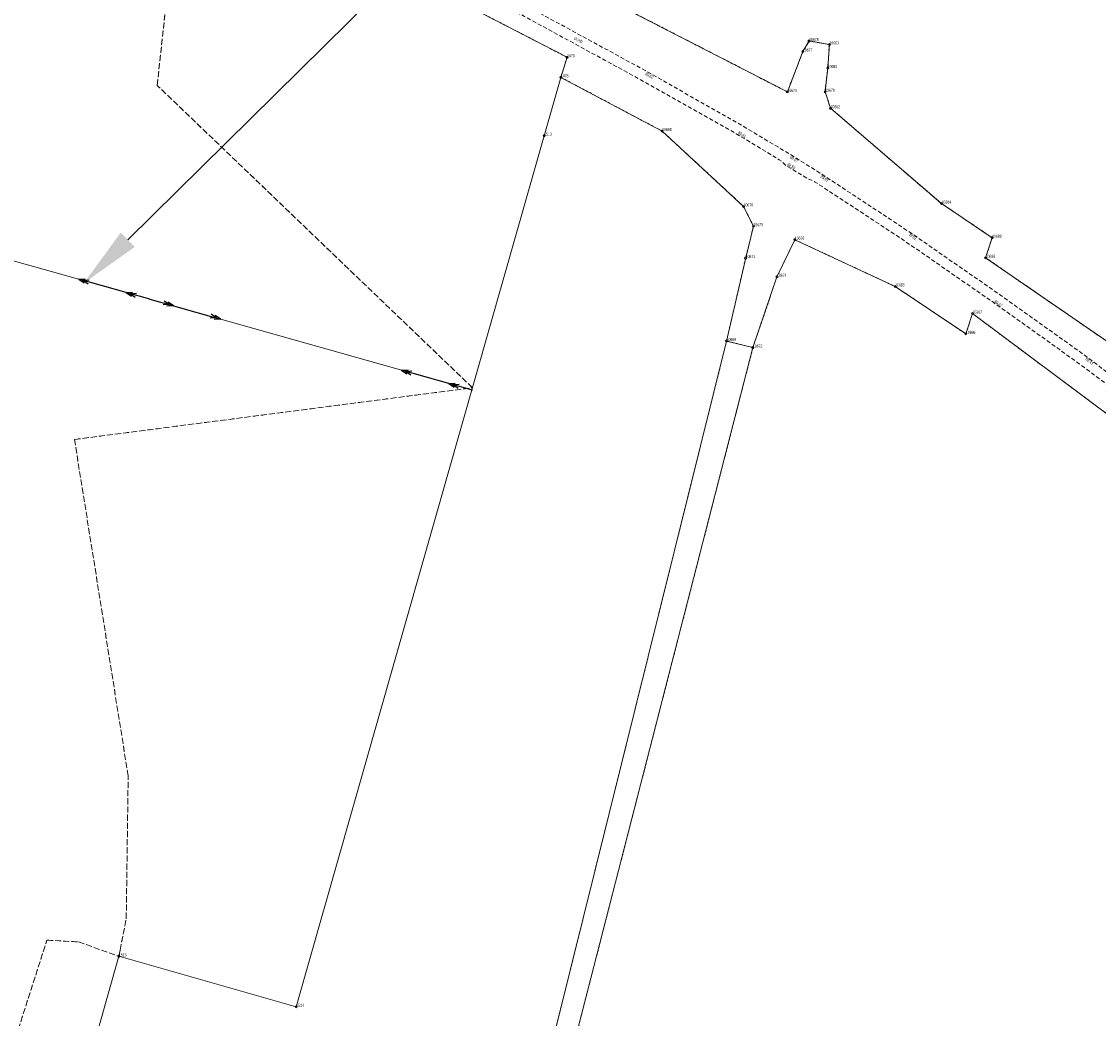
# Model space of a CAD drawing. Header units: metres. Extents: x 6524698 to 6533081, y 5883213 to 5896811.
# Tile 120 of 167: x 6527043 to 6527306, y 5894030 to 5894274. Entities that reach past the tile are written whole.
import ezdxf
from ezdxf import colors
from ezdxf.entities.mleader import LeaderData, LeaderLine
from ezdxf.math import Vec2, Vec3

# ---------------------------------------------------------------- set-up
doc = ezdxf.new("R2010")
doc.units = ezdxf.units.M
doc.header["$MEASUREMENT"] = 0
for name, pattern in [('mapa zasadnicza$0$1.0_0.5', [1.5, 1, -0.5]), ('mapa zasadnicza$0$219-500', [0]), ('mapa zasadnicza$0$egkk-500', [2, 1.5, -0.5]), ('mapa zasadnicza$0$egug-500', [1, 0.5, -0.5]), ('mapa zasadnicza$0$suep_sn_500', [0])]:
    doc.linetypes.add(name, pattern=pattern)
doc.layers.get('0').update_dxf_attribs({"lineweight": 0})
for name, color, linetype in [('mapa zasadnicza$0$202-punkt graniczny', 7, 'Continuous'), ('mapa zasadnicza$0$202-punkt graniczny-Atr103', 7, 'Continuous'), ('mapa zasadnicza$0$217-kontur klasyfikacyjny', 7, 'Continuous'), ('mapa zasadnicza$0$218-kontur użytku gruntowego', 7, 'Continuous'), ('mapa zasadnicza$0$219-działka ewidencyjna', 7, 'Continuous'), ('mapa zasadnicza$0$chodnik', 7, 'Continuous'), ('mapa zasadnicza$0$chodnik-Atr17', 7, 'Continuous'), ('mapa zasadnicza$0$pikieta sztuczna', 7, 'Continuous'), ('mapa zasadnicza$0$pikieta sztuczna-Atr2', 7, 'Continuous'), ('mapa zasadnicza$0$przewód elektroenergetyczny średniego napięcia', 7, 'Continuous')]:
    doc.layers.add(name, color=color, linetype=linetype)
doc.styles.add('mapa zasadnicza$0$STANDARD', font='Working1250', dxfattribs={"width": 0.75})
doc.styles.get("Standard").update_dxf_attribs({"font": 'arial.ttf'})

# ---------------------------------------------------------------- blocks, each defined once
blk = doc.blocks.new('mapa zasadnicza$0$202')
at = {"color": 0, "linetype": 'Continuous', "lineweight": 0}
blk.add_circle((0, 0), 0.25, dxfattribs=at)
blk = doc.blocks.new('mapa zasadnicza$0$PW01')
at = {"linetype": 'Continuous', "lineweight": 13}
h = blk.add_hatch(color=0, dxfattribs=at)
edge = h.paths.add_edge_path()
edge.add_arc((0, 0), 0.045, 0, 360)
blk = doc.blocks.new('mapa zasadnicza$0$SUEP2')
at = {"color": 0, "linetype": 'Continuous'}
for p, q in [((0, 0), (6.027, 0)), ((5.027, 0), (3.527, 0.5)), ((5.027, 0), (3.527, -0.5)), ((6.027, 0), (4.527, 0.5)), ((6.027, 0), (4.527, -0.5)), ((6.027, 0), (18.027, 0)), ((17.027, 0), (15.527, 0.5)), ((17.027, 0), (15.527, -0.5)), ((18.027, 0), (16.527, 0.5)), ((18.027, 0), (16.527, -0.5))]:
    blk.add_line(p, q, dxfattribs=at)

msp = doc.modelspace()

# ---------------------------------------------------------------- linework, layer by layer
at = {"layer": 'mapa zasadnicza$0$217-kontur klasyfikacyjny', "color": 92, "linetype": 'mapa zasadnicza$0$egkk-500', "lineweight": 18, "flags": 128}
for points in [[(6527075.82, 5894258.02), (6527081.5, 5894309.97)], [(6527179.83, 5894282.32), (6527230.14, 5894256.42)], [(6527233.94, 5894266.3), (6527235.45, 5894268.89)], [(6527235.45, 5894268.89), (6527240.44, 5894268.04)], [(6527230.14, 5894256.42), (6527233.94, 5894266.3)], [(6527240.44, 5894268.04), (6527240.03, 5894262.28)], [(6527240.03, 5894262.28), (6527239.39, 5894256.43)], [(6527153.02, 5894183.98), (6527075.82, 5894258.02)], [(6527239.39, 5894256.43), (6527240.71, 5894252.41)], [(6527240.71, 5894252.41), (6527267.89, 5894229.08)], [(6527267.89, 5894229.08), (6527280.29, 5894220.72)], [(6527280.29, 5894220.72), (6527278.7, 5894215.79)], [(6527278.7, 5894215.79), (6527308.11, 5894195.54)], [(6527055.56, 5894171.32), (6527153.02, 5894183.98)], [(6527068.71, 5894088.92), (6527055.56, 5894171.32)], [(6527068.23, 5894053.98), (6527068.71, 5894088.92)], [(6527066.73, 5894046.26), (6527068.23, 5894053.98)], [(6527025.32, 5893975.42), (6527048.8, 5894048.72)], [(6527048.8, 5894048.72), (6527056.53, 5894048.31)], [(6527056.53, 5894048.31), (6527066.44, 5894044.77)], [(6527066.44, 5894044.77), (6527066.73, 5894046.26)]]:
    msp.add_lwpolyline(points, dxfattribs=at)
at = {"layer": 'mapa zasadnicza$0$218-kontur użytku gruntowego', "color": 3, "linetype": 'mapa zasadnicza$0$egug-500', "lineweight": 18, "flags": 128}
for points in [[(6527075.82, 5894258.02), (6527081.5, 5894309.97)], [(6527179.83, 5894282.32), (6527230.14, 5894256.42)], [(6527146.3, 5894280.39), (6527176.18, 5894264.9)], [(6527233.94, 5894266.3), (6527235.45, 5894268.89)], [(6527235.45, 5894268.89), (6527240.44, 5894268.04)], [(6527230.14, 5894256.42), (6527233.94, 5894266.3)], [(6527240.44, 5894268.04), (6527240.03, 5894262.28)], [(6527176.18, 5894264.9), (6527174.66, 5894259.99)], [(6527240.03, 5894262.28), (6527239.39, 5894256.43)], [(6527153.02, 5894183.98), (6527075.82, 5894258.02)], [(6527174.66, 5894259.99), (6527199.46, 5894246.84)], [(6527239.39, 5894256.43), (6527240.71, 5894252.41)], [(6527240.71, 5894252.41), (6527267.89, 5894229.08)], [(6527199.46, 5894246.84), (6527219.42, 5894228.37)], [(6527267.89, 5894229.08), (6527280.29, 5894220.72)], [(6527219.42, 5894228.37), (6527221.83, 5894223.54)], [(6527221.83, 5894223.54), (6527219.93, 5894215.76)], [(6527227.6, 5894211.14), (6527231.96, 5894220.23)], [(6527231.96, 5894220.23), (6527256.54, 5894208.78)], [(6527280.29, 5894220.72), (6527278.7, 5894215.79)], [(6527219.93, 5894215.76), (6527215.25, 5894195.43)], [(6527278.7, 5894215.79), (6527308.11, 5894195.54)], [(6527221.7, 5894193.8), (6527227.6, 5894211.14)], [(6527256.54, 5894208.78), (6527273.86, 5894197.17)], [(6527273.86, 5894197.17), (6527275.48, 5894202.14)], [(6527275.48, 5894202.14), (6527323.87, 5894166.03)], [(6527215.25, 5894195.43), (6527206.54, 5894160.38)], [(6527221.7, 5894193.8), (6527215.25, 5894195.43)], [(6527188.44, 5894064.38), (6527221.7, 5894193.8)], [(6527055.56, 5894171.32), (6527153.02, 5894183.98)], [(6527068.71, 5894088.92), (6527055.56, 5894171.32)], [(6527206.54, 5894160.38), (6527168.18, 5894006.02)], [(6527068.23, 5894053.98), (6527068.71, 5894088.92)], [(6527168.96, 5893988.59), (6527188.44, 5894064.38)], [(6527066.73, 5894046.26), (6527068.23, 5894053.98)], [(6527025.32, 5893975.42), (6527048.8, 5894048.72)], [(6527048.8, 5894048.72), (6527056.53, 5894048.31)], [(6527056.53, 5894048.31), (6527066.44, 5894044.77)], [(6527066.44, 5894044.77), (6527066.73, 5894046.26)]]:
    msp.add_lwpolyline(points, dxfattribs=at)
at = {"layer": 'mapa zasadnicza$0$219-działka ewidencyjna', "color": 7, "linetype": 'mapa zasadnicza$0$219-500', "lineweight": 18, "flags": 128}
for points in [[(6527179.83, 5894282.32), (6527230.14, 5894256.42)], [(6527176.18, 5894264.9), (6527146.3, 5894280.39)], [(6527233.94, 5894266.3), (6527235.45, 5894268.89)], [(6527235.45, 5894268.89), (6527240.44, 5894268.04)], [(6527230.14, 5894256.42), (6527233.94, 5894266.3)], [(6527240.03, 5894262.28), (6527240.44, 5894268.04)], [(6527174.66, 5894259.99), (6527176.18, 5894264.9)], [(6527239.39, 5894256.43), (6527240.03, 5894262.28)], [(6527174.66, 5894259.99), (6527170.59, 5894245.7)], [(6527174.66, 5894259.99), (6527199.46, 5894246.84)], [(6527239.39, 5894256.43), (6527240.71, 5894252.41)], [(6527240.71, 5894252.41), (6527267.89, 5894229.08)], [(6527170.59, 5894245.7), (6527109.86, 5894032.39)], [(6527199.46, 5894246.84), (6527219.42, 5894228.37)], [(6527267.89, 5894229.08), (6527280.29, 5894220.72)], [(6527219.42, 5894228.37), (6527221.83, 5894223.54)], [(6527219.93, 5894215.76), (6527221.83, 5894223.54)], [(6527227.6, 5894211.14), (6527231.96, 5894220.23)], [(6527231.96, 5894220.23), (6527256.54, 5894208.78)], [(6527278.7, 5894215.79), (6527280.29, 5894220.72)], [(6527215.25, 5894195.43), (6527219.93, 5894215.76)], [(6527278.7, 5894215.79), (6527308.11, 5894195.54)], [(6527221.7, 5894193.8), (6527227.6, 5894211.14)], [(6527256.54, 5894208.78), (6527273.86, 5894197.17)], [(6527273.86, 5894197.17), (6527275.48, 5894202.14)], [(6527275.48, 5894202.14), (6527323.87, 5894166.03)], [(6527164.14, 5893989.75), (6527215.25, 5894195.43)], [(6527215.25, 5894195.43), (6527221.7, 5894193.8)], [(6527168.96, 5893988.59), (6527221.7, 5894193.8)], [(6527045.35, 5893970.11), (6527066.44, 5894044.77)], [(6527109.86, 5894032.39), (6527066.44, 5894044.77)]]:
    msp.add_lwpolyline(points, dxfattribs=at)
at = {"layer": 'mapa zasadnicza$0$chodnik', "color": 7, "linetype": 'mapa zasadnicza$0$1.0_0.5', "lineweight": 18, "flags": 128}
msp.add_lwpolyline([(6526818.12, 5894413.97), (6526844.55, 5894404.43), (6526884.78, 5894389.96), (6526924.85, 5894374.77), (6526966.21, 5894360.07), (6526998.48, 5894348.67), (6527019.58, 5894341.16), (6527044.6, 5894331.62), (6527073.97, 5894320.04), (6527094.36, 5894311.88), (6527117.47, 5894301.86), (6527142.84, 5894289.73), (6527167.62, 5894276.72), (6527195.33, 5894261.65), (6527219.01, 5894248.2), (6527230.7, 5894241.2), (6527238.27, 5894236.48), (6527259.86, 5894222.24), (6527282.04, 5894206.87), (6527303.2, 5894191.74), (6527321.93, 5894177.62), (6527342.75, 5894160.27), (6527362.82, 5894142.83), (6527382.06, 5894125.49), (6527398.41, 5894110.19), (6527432.03, 5894076.92), (6527462.75, 5894046.12), (6527495.53, 5894012.67), (6527509.48, 5893998.69), (6527529.08, 5893979.02), (6527560.24, 5893947.95), (6527558.94, 5893945.78), (6527527.19, 5893977.48), (6527493.45, 5894011.3), (6527460.92, 5894044.58), (6527430.76, 5894074.78), (6527396.47, 5894108.66), (6527380.26, 5894123.85), (6527360.93, 5894141.23), (6527340.72, 5894158.77), (6527325.07, 5894171.95), (6527324.24, 5894172.53), (6527323.43, 5894172.86), (6527319.04, 5894176.32), (6527318.42, 5894177.1), (6527317.73, 5894177.74), (6527301.61, 5894189.88), (6527280.53, 5894204.93), (6527258.26, 5894220.36), (6527236.97, 5894234.34), (6527236.06, 5894234.82), (6527235.31, 5894235.05), (6527229.66, 5894238.5), (6527228.93, 5894239.31), (6527228.16, 5894239.82), (6527217.64, 5894246.17), (6527193.23, 5894259.95), (6527165.73, 5894274.91), (6527141.2, 5894287.8), (6527116.15, 5894299.79), (6527093.41, 5894309.6), (6527072.41, 5894318.02), (6527043.08, 5894329.59), (6527018.43, 5894338.98), (6526997.53, 5894346.39), (6526973.03, 5894355.04), (6526965.43, 5894357.73), (6526924.29, 5894372.35), (6526883.67, 5894387.72), (6526843.29, 5894402.29), (6526814.22, 5894412.78)], close=True, dxfattribs=at)
at = {"layer": 'mapa zasadnicza$0$przewód elektroenergetyczny średniego napięcia', "color": 1, "linetype": 'mapa zasadnicza$0$suep_sn_500', "lineweight": 18, "flags": 128}
for points in [[(6526991.05, 5894228.97), (6527073.98, 5894205.7)], [(6527073.98, 5894205.7), (6527153.02, 5894183.4)], [(6527153.02, 5894183.4), (6527073.98, 5894205.7)]]:
    msp.add_lwpolyline(points, dxfattribs=at)

# ---------------------------------------------------------------- block references
at = {"layer": 'mapa zasadnicza$0$202-punkt graniczny', "color": 7, "linetype": 'Continuous', "lineweight": 18}
for p in [(6527235.45, 5894268.89), (6527233.94, 5894266.3), (6527240.44, 5894268.04), (6527176.18, 5894264.9), (6527240.03, 5894262.28), (6527174.66, 5894259.99), (6527230.14, 5894256.42), (6527239.39, 5894256.43), (6527240.71, 5894252.41), (6527170.59, 5894245.7), (6527199.46, 5894246.84), (6527267.89, 5894229.08), (6527219.42, 5894228.37), (6527221.83, 5894223.54), (6527280.29, 5894220.72), (6527231.96, 5894220.23), (6527219.93, 5894215.76), (6527278.7, 5894215.79), (6527227.6, 5894211.14), (6527256.54, 5894208.78), (6527275.48, 5894202.14), (6527273.86, 5894197.17), (6527215.25, 5894195.43), (6527221.7, 5894193.8), (6527066.44, 5894044.77), (6527109.86, 5894032.39)]:
    msp.add_blockref('mapa zasadnicza$0$202', p, dxfattribs=at)
at = {"layer": 'mapa zasadnicza$0$pikieta sztuczna', "color": 7, "linetype": 'Continuous', "lineweight": 13}
for p in [(6527195.32, 5894261.65), (6527217.64, 5894246.17), (6527230.7, 5894241.2), (6527229.66, 5894238.5), (6527238.27, 5894236.48), (6527259.86, 5894222.24), (6527280.53, 5894204.93), (6527303.2, 5894191.74)]:
    msp.add_blockref('mapa zasadnicza$0$PW01', p, dxfattribs=at)
at = {"layer": 'mapa zasadnicza$0$przewód elektroenergetyczny średniego napięcia', "color": 1, "linetype": 'Continuous', "lineweight": 18}
for p, rotation in [((6527073.98, 5894205.7), 164.326), ((6527073.98, 5894205.7), 344.2440000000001), ((6527153.02, 5894183.4), 164.244)]:
    msp.add_blockref('mapa zasadnicza$0$SUEP2', p, dxfattribs=dict(at, rotation=rotation))

# ---------------------------------------------------------------- texts
at = {"layer": 'mapa zasadnicza$0$202-punkt graniczny-Atr103', "color": 7, "style": 'mapa zasadnicza$0$STANDARD', "width": 0.667}
for s, p in [('10678', (6527235.45, 5894268.89)), ('10681', (6527240.44, 5894268.04)), ('10677', (6527233.94, 5894266.3)), ('1479', (6527176.18, 5894264.9)), ('1478', (6527174.66, 5894259.99)), ('10680', (6527240.03, 5894262.28)), ('10675', (6527230.14, 5894256.42)), ('10679', (6527239.39, 5894256.43)), ('10682', (6527240.71, 5894252.41)), ('10668', (6527199.46, 5894246.84)), ('1513', (6527170.59, 5894245.7)), ('10670', (6527219.42, 5894228.37)), ('10684', (6527267.89, 5894229.08)), ('10673', (6527221.83, 5894223.54)), ('10676', (6527231.96, 5894220.23)), ('10689', (6527280.29, 5894220.72)), ('10671', (6527219.93, 5894215.76)), ('10688', (6527278.7, 5894215.79)), ('10674', (6527227.6, 5894211.14)), ('10683', (6527256.54, 5894208.78)), ('10687', (6527275.48, 5894202.14)), ('10686', (6527273.86, 5894197.17)), ('10669', (6527215.25, 5894195.43)), ('10672', (6527221.7, 5894193.8)), ('1515', (6527066.44, 5894044.77)), ('1514', (6527109.86, 5894032.39))]:
    msp.add_text(s, height=0.75, dxfattribs=at).set_placement(p)
at = {"layer": 'mapa zasadnicza$0$chodnik-Atr17', "color": 7, "style": 'mapa zasadnicza$0$STANDARD', "width": 0.667}
msp.add_text('ch.mb.', height=0.75, rotation=334.108, dxfattribs=at).set_placement((6527177.74, 5894269.34))
at = {"layer": 'mapa zasadnicza$0$pikieta sztuczna-Atr2', "color": 7, "style": 'mapa zasadnicza$0$STANDARD', "width": 0.667}
for s, rotation, p in [('89.82', 329.878, (6527195.27, 5894260.64)), ('89.61', 327.963, (6527217.96, 5894246.2)), ('89.67', 326.944, (6527230.66, 5894240.22)), ('89.59', 329.226, (6527230.01, 5894238.49)), ('89.61', 327.461, (6527238.19, 5894235.47)), ('89.51', 321.826, (6527259.81, 5894221.36)), ('89.47', 324.196, (6527280.73, 5894204.9)), ('89.43', 320.988, (6527303.07, 5894190.89))]:
    msp.add_text(s, height=0.75, rotation=rotation, dxfattribs=at).set_placement(p)

# ---------------------------------------------------------------- leaders
at = {"color": 5, "lineweight": 5}
ml = msp.add_multileader_mtext('Standard', dxfattribs=at)
ml.set_content('{\\fISOCPEUR|b0|i0|c238|p34;\\H1.051939x;\\C5;Kolizja WN-TPU nr 4 i 5}', color=256)
ml.set_leader_properties()
ml.build(insert=Vec2(0, 0))
ml.multileader.update_dxf_attribs({"has_text_frame": 1, "text_left_attachment_type": 4, "text_right_attachment_type": 4, "arrow_head_size": 15})
ctx = ml.context
ctx.base_point, ctx.char_height, ctx.arrow_head_size, ctx.plane_origin = Vec3(6527343.979, 5894484.087), 50, 15, Vec3(6528036.744, 5894068.096)
ctx.left_attachment, ctx.right_attachment = 4, 4
notes = []
notes.append((ctx, [(1, (1, 1, 0), (6527335.979, 5894484.087), (1, 0), 8, [(1, [(6527057.932, 5894209.684)], 0, [])])]))
ctx.mtext.insert, ctx.mtext.width, ctx.mtext.flow_direction = Vec3(6527345.979, 5894552.463), 812.82244, 5
for ctx, leaders in notes:
    for number, flags, end, landing, length, lines in leaders:
        leader = LeaderData()
        leader.index, (leader.has_last_leader_line, leader.has_dogleg_vector, leader.attachment_direction) = number, flags
        leader.last_leader_point, leader.dogleg_vector, leader.dogleg_length = Vec3(end), Vec3(landing), length
        for number, points, colour, breaks in lines:
            line = LeaderLine()
            line.index, line.vertices, line.color, line.breaks = number, Vec3.list(points), colors.encode_raw_color(colour), breaks
            leader.lines.append(line)
        ctx.leaders.append(leader)

doc.saveas('drawing.dxf')
